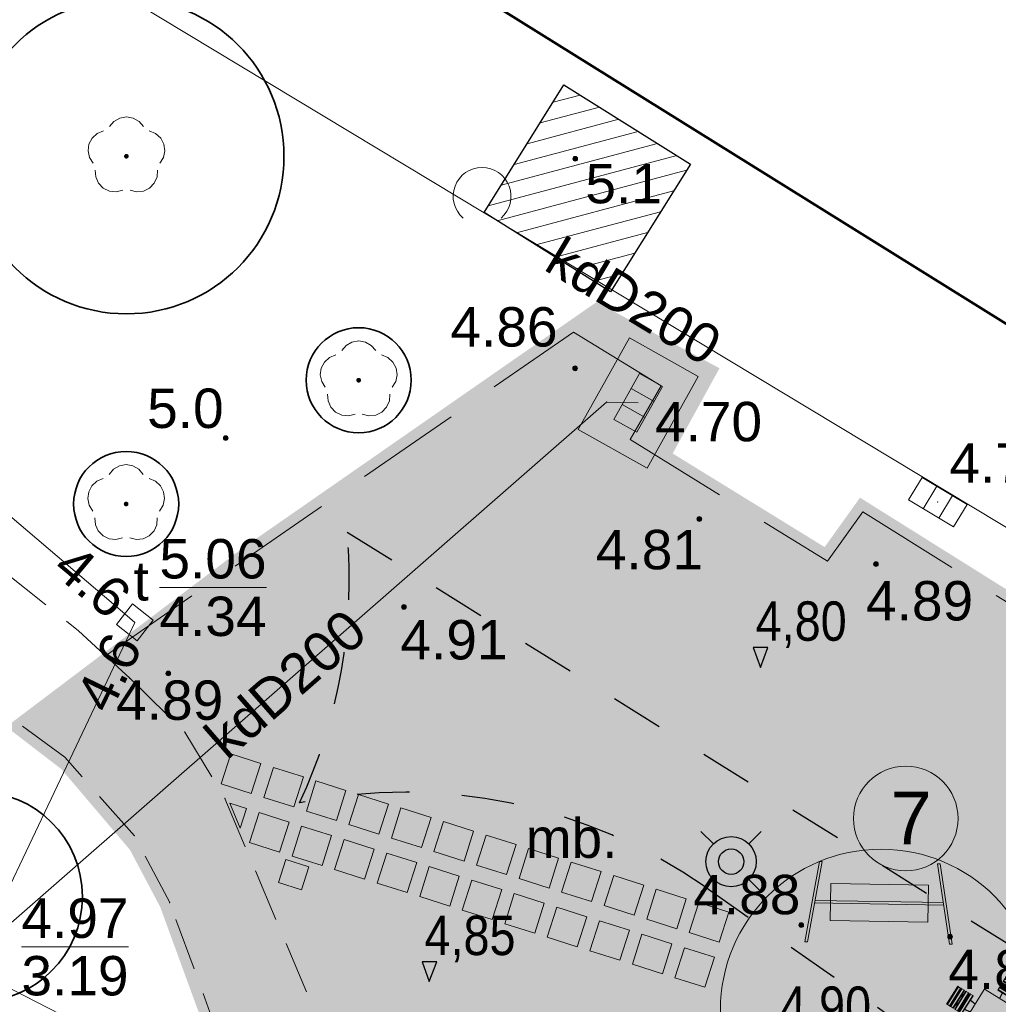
# Model space of a CAD drawing. Extents: x 5477758 to 5478338, y 5918274 to 5918502.
# Tile 57 of 155: x 5477912 to 5477930, y 5918375 to 5918394. Entities that reach past the tile are written whole.
import ezdxf
from ezdxf.enums import TextEntityAlignment as Align

# ---------------------------------------------------------------- set-up
doc = ezdxf.new("R2010")
doc.units = 0
doc.header["$PDSIZE"] = 0.75
for name, pattern in [('budynki akt$0$DASHED', [19.05, 12.7, -6.35]), ('PRZER1-1', [2, 1, -1]), ('PRZER2-1', [3, 2, -1])]:
    doc.linetypes.add(name, pattern=pattern)
doc.layers.get('0').update_dxf_attribs({"linetype": 'CONTINUOUS', "lineweight": 13})
doc.layers.add('!D_rzędne', color=6, linetype='CONTINUOUS')
for name, color, linetype, lineweight in [('0_granica 10m od okien', 7, 'CONTINUOUS', 0), ('0_NAWIERZCHNIA MINERALNA', 43, 'CONTINUOUS', 0), ('0_NAWIERZCHNIA UTWARDZONA_CHODNIK', 254, 'CONTINUOUS', 0), ('0_opis zabawek', 7, 'CONTINUOUS', 18), ('0_podziały zieleni średniowysokiej i nasadzeń niskich', 7, 'CONTINUOUS', 0), ('0_PROJEKTOWANA ZIELEŃ NISKA-TRAWA', 63, 'CONTINUOUS', 0), ('0_PROJEKTOWANE ZABAWKI', 7, 'CONTINUOUS', 0), ('0_PŁYTA CHODNIKOWA_BETONOWA', 7, 'CONTINUOUS', 0), ('0_ZIELEŃ NISKA ISTNIEJACA', 76, 'CONTINUOUS', 0), ('A_GRANICA OPRACOWANIA', 7, 'CONTINUOUS', 0), ('E_osw', 5, 'CONTINUOUS', 30), ('GESBZO', 7, 'CONTINUOUS', 50), ('GSPPRB', 7, 'CONTINUOUS', 20), ('GSPRDL', 96, 'CONTINUOUS', 18), ('GSSINN', 7, 'CONTINUOUS', 18), ('GSSKOD', 7, 'PRZER2-1', 18), ('GSSKOD_O', 7, 'PRZER2-1', 18), ('GULKPR', 36, 'CONTINUOUS', 18), ('GULKPR_O', 36, 'CONTINUOUS', 18), ('GULTPR', 30, 'CONTINUOUS', 18), ('GUPIKP', 7, 'CONTINUOUS', 18), ('GUPIWZ', 7, 'CONTINUOUS', 18), ('GUPIWZ_O', 7, 'CONTINUOUS', 18), ('GUPKKS', 36, 'CONTINUOUS', 18), ('GUPPRZ', 7, 'CONTINUOUS', 18), ('GUPPRZ_O', 7, 'CONTINUOUS', 18), ('OT_Rzedna', 7, 'CONTINUOUS', 18), ('pomiar', 7, 'CONTINUOUS', 18), ('Visible (ISO)', 7, 'CONTINUOUS', 35), ('wysokosci', 7, 'CONTINUOUS', 18), ('ZZ_grupa', 60, 'CONTINUOUS', 30), ('ZZ_grupa-krzewow-szraf', 60, 'CONTINUOUS', 13), ('ZZ_korona', 94, 'CONTINUOUS', 35)]:
    doc.layers.add(name, color=color, linetype=linetype, lineweight=lineweight)
doc.styles.add('Arial', font='arial.ttf')
doc.styles.add('GEO-INFO', font='arial.ttf')
doc.styles.add('STYL_AUTOMATYCZNY_1', font='micross.ttf')

# ---------------------------------------------------------------- blocks, each defined once
blk = doc.blocks.new('POINT')
at = {"color": 0}
blk.add_point((0, 0), dxfattribs=at)
blk = doc.blocks.new('SUUS05')
at = {"color": 0}
blk.add_lwpolyline([(0.5, -0.25), (-0.5, -0.25), (-0.5, 0.25), (0.5, 0.25)], close=True, dxfattribs=at)
for points in [[(-0.175, -0.25), (-0.175, 0.25)], [(0.175, -0.25), (0.175, 0.25)]]:
    blk.add_lwpolyline(points, dxfattribs=at)
blk = doc.blocks.new('SPDLP')
blk.add_hatch(color=0).paths.add_polyline_path([(0, -0.09), (0.027812, -0.085595), (0.052901, -0.072812), (0.072812, -0.052901), (0.085595, -0.027812), (0.09, 0), (0.085595, 0.027812), (0.072812, 0.052901), (0.052901, 0.072812), (0.027812, 0.085595), (0, 0.09), (-0.027812, 0.085595), (-0.052901, 0.072812), (-0.072812, 0.052901), (-0.085595, 0.027812), (-0.09, 0), (-0.085595, -0.027812), (-0.072812, -0.052901), (-0.052901, -0.072812), (-0.027812, -0.085595)])
at = {"color": 0}
for points in [[(-0.648554, 1.126667), (-0.481106, 1.325358), (-0.255912, 1.454989), (0, 1.5), (0.255912, 1.454989), (0.481106, 1.325358), (0.648554, 1.126667)], [(-1.271938, -0.268652), (-1.40916, -0.048001), (-1.462858, 0.20623), (-1.426585, 0.463525), (-1.304695, 0.693003), (-1.11182, 0.867117), (-0.871109, 0.964971)], [(0.871109, 0.964971), (1.11182, 0.867117), (1.304695, 0.693003), (1.426585, 0.463525), (1.462858, 0.20623), (1.40916, -0.048001), (1.271938, -0.268652)], [(-0.137547, -1.292703), (-0.389802, -1.355024), (-0.648184, -1.327532), (-0.881678, -1.213525), (-1.062258, -1.026689), (-1.168249, -0.78945), (-1.186929, -0.530282)], [(1.186929, -0.530282), (1.168249, -0.78945), (1.062258, -1.026689), (0.881678, -1.213525), (0.648184, -1.327532), (0.389802, -1.355024), (0.137547, -1.292703)]]:
    blk.add_lwpolyline(points, dxfattribs=at)
blk = doc.blocks.new('KWADRAT_NIEPRZEZR')
at = {"color": 0}
blk.add_lwpolyline([(-0.5, -0.5), (0.5, -0.5), (0.5, 0.5), (-0.5, 0.5)], close=True, dxfattribs=at)
blk = doc.blocks.new('OTZK_1')
at = {"color": 0, "linetype": 'Continuous', "lineweight": 18}
blk.add_arc((0, 0), 1.1, 311.1859, 228.8141, dxfattribs=at)
blk = doc.blocks.new('OTRN')
at = {"linetype": 'Continuous', "lineweight": 13}
blk.add_hatch(color=0, dxfattribs=at).paths.add_polyline_path([(0, -0.091, 1), (0, 0.091, 1)])
at = {"color": 0, "linetype": 'Continuous', "lineweight": 13}
blk.add_circle((0, 0), 0.0906, dxfattribs=at)
blk = doc.blocks.new('Płytka betonowa')
at = {"lineweight": 0}
for points in [[(5469701.546, 5921608.104), (5469702.146, 5921608.104), (5469702.146, 5921607.504), (5469701.546, 5921607.504)], [(5469702.446, 5921608.104), (5469703.046, 5921608.104), (5469703.046, 5921607.504), (5469702.446, 5921607.504)]]:
    blk.add_hatch(color=254, dxfattribs=at).paths.add_polyline_path(points)
for points in [[(5469701.546, 5921608.104), (5469702.146, 5921608.104), (5469702.146, 5921607.504), (5469701.546, 5921607.504), (5469701.546, 5921608.104)], [(5469702.446, 5921608.104), (5469703.046, 5921608.104), (5469703.046, 5921607.504), (5469702.446, 5921607.504), (5469702.446, 5921608.104)]]:
    blk.add_lwpolyline(points)
blk = doc.blocks.new('zw$2B2E')
at = {"layer": 'Visible (ISO)', "lineweight": 9}
for p, q in [((144, -0.9), (144, -1.6)), ((184, -0.9), (144, -0.9)), ((144, -1.6), (144, -2.7)), ((184, -1.6), (144, -1.6)), ((144, -2.7), (184, -2.7)), ((144, -2.7), (144, -7.4)), ((184, -7.4), (144, -7.4)), ((144, -7.4), (144, -8.3)), ((144, -8.3), (184, -8.3)), ((144, -9.2), (144, -10.2)), ((184, -9.2), (144, -9.2)), ((144, -10.2), (184, -10.2)), ((144, -10.2), (144, -15)), ((184, -15), (144, -15)), ((144, -15), (144, -16)), ((144, -16), (184, -16)), ((150.7, -9.2), (150.6, -8.3)), ((151.8, -19.2), (151.5, -16)), ((153, -8.8), (153, -8.3)), ((153, -8.8), (153, -9)), ((153, -9.2), (153, -9)), ((153, -19.2), (153, -16)), ((157, -8.3), (157, -8.8)), ((157, -9), (157, -8.8)), ((157, -9), (157, -9.2)), ((157, -16), (157, -19.2)), ((171, -8.8), (171, -8.3)), ((171, -8.8), (171, -9)), ((171, -9.2), (171, -9)), ((171, -19.2), (171, -16)), ((175, -8.3), (175, -8.8)), ((175, -9), (175, -8.8)), ((175, -9), (175, -9.2)), ((175, -16), (175, -19.2)), ((176.6, -16), (176.2, -19.2)), ((177.3, -9.2), (177.4, -8.3)), ((184, -1.6), (184, -0.9)), ((184, -2.7), (184, -1.6)), ((184, -7.4), (184, -2.7)), ((184, -8.3), (184, -7.4)), ((184, -10.2), (184, -9.2)), ((184, -15), (184, -10.2)), ((184, -16), (184, -15)), ((144, -19.2), (144, -20.2)), ((184, -19.2), (144, -19.2)), ((144, -20.2), (184, -20.2)), ((144, -20.2), (144, -25)), ((184, -25), (144, -25)), ((144, -25), (144, -26)), ((144, -26), (184, -26)), ((144, -28), (184, -28)), ((144, -28), (144, -28.7)), ((144, -28.7), (144, -29.8)), ((184, -28.7), (144, -28.7)), ((144, -29.8), (144, -34.5)), ((144, -29.8), (184, -29.8)), ((184, -34.5), (144, -34.5)), ((144, -34.5), (144, -35.4)), ((144, -35.4), (184, -35.4)), ((152.7, -26.8), (152.6, -26)), ((153, -27.2), (152.7, -26.8)), ((152.7, -26.8), (152.8, -28)), ((153, -26.7), (153, -26)), ((153, -27.1), (153, -26.7)), ((153, -28), (153, -27.1)), ((153.6, -35.4), (154.9, -47.1)), ((155.4, -47.1), (154.1, -35.4)), ((157, -26), (157, -26.7)), ((157, -26.7), (157, -27.1)), ((157, -27.1), (157, -28)), ((171, -27.3), (157, -27.3)), ((171, -26.7), (171, -26)), ((171, -27.1), (171, -26.7)), ((171, -28), (171, -27.1)), ((173.9, -35.4), (172.6, -47.1)), ((173.1, -47.1), (174.4, -35.4)), ((175, -26), (175, -26.7)), ((175, -26.7), (175, -27.1)), ((175.4, -26.8), (175, -27.2)), ((175, -27.1), (175, -28)), ((175.2, -28), (175.4, -26.8)), ((175.4, -26.8), (175.5, -26)), ((184, -20.2), (184, -19.2)), ((184, -25), (184, -20.2)), ((184, -26), (184, -25)), ((184, -28.7), (184, -28)), ((184, -29.8), (184, -28.7)), ((184, -34.5), (184, -29.8)), ((184, -35.4), (184, -34.5)), ((121.5, -48.6), (121.5, -130.6)), ((205, -47.1), (123, -47.1)), ((206.5, -130.6), (206.5, -48.6)), ((76, -69.6), (75.3, -69.6)), ((75.3, -69.6), (75.3, -109.6)), ((77.1, -69.6), (76, -69.6)), ((76, -69.6), (76, -109.6)), ((77.1, -109.6), (77.1, -69.6)), ((81.9, -69.6), (77.1, -69.6)), ((81.9, -69.6), (81.9, -109.6)), ((82.7, -69.6), (81.9, -69.6)), ((82.7, -109.6), (82.7, -69.6)), ((84.6, -69.6), (83.6, -69.6)), ((83.6, -69.6), (83.6, -109.6)), ((84.6, -109.6), (84.6, -69.6)), ((89.4, -69.6), (84.6, -69.6)), ((89.4, -69.6), (89.4, -109.6)), ((90.4, -69.6), (89.4, -69.6)), ((90.4, -109.6), (90.4, -69.6)), ((94.6, -69.6), (93.6, -69.6)), ((93.6, -69.6), (93.6, -109.6)), ((94.6, -109.6), (94.6, -69.6)), ((99.4, -69.6), (94.6, -69.6)), ((99.4, -69.6), (99.4, -109.6)), ((100.4, -69.6), (99.4, -69.6)), ((100.4, -109.6), (100.4, -69.6)), ((103.1, -69.6), (102.4, -69.6)), ((102.4, -109.6), (102.4, -69.6)), ((104.2, -69.6), (103.1, -69.6)), ((103.1, -69.6), (103.1, -109.6)), ((108.9, -69.6), (104.2, -69.6)), ((104.2, -109.6), (104.2, -69.6)), ((109.8, -69.6), (108.9, -69.6)), ((108.9, -69.6), (108.9, -109.6)), ((109.8, -109.6), (109.8, -69.6)), ((219.1, -69.6), (218.2, -69.6)), ((218.2, -69.6), (218.2, -109.6)), ((219.1, -109.6), (219.1, -69.6)), ((223.8, -69.6), (219.1, -69.6)), ((223.8, -69.6), (223.8, -109.6)), ((224.9, -69.6), (223.8, -69.6)), ((225.6, -69.6), (224.9, -69.6)), ((224.9, -109.6), (224.9, -69.6)), ((225.6, -69.6), (225.6, -109.6)), ((228.6, -69.6), (227.6, -69.6)), ((227.6, -69.6), (227.6, -109.6)), ((233.4, -69.6), (228.6, -69.6)), ((228.6, -109.6), (228.6, -69.6)), ((234.4, -69.6), (233.4, -69.6)), ((233.4, -69.6), (233.4, -109.6)), ((234.4, -109.6), (234.4, -69.6)), ((238.6, -69.6), (237.6, -69.6)), ((237.6, -69.6), (237.6, -109.6)), ((243.4, -69.6), (238.6, -69.6)), ((238.6, -109.6), (238.6, -69.6)), ((244.4, -69.6), (243.4, -69.6)), ((243.4, -69.6), (243.4, -109.6)), ((244.4, -109.6), (244.4, -69.6)), ((246.2, -69.6), (245.3, -69.6)), ((245.3, -69.6), (245.3, -109.6)), ((250.9, -69.6), (246.2, -69.6)), ((246.2, -109.6), (246.2, -69.6)), ((252, -69.6), (250.9, -69.6)), ((250.9, -69.6), (250.9, -109.6)), ((252, -109.6), (252, -69.6)), ((252.7, -69.6), (252, -69.6)), ((252.7, -109.6), (252.7, -69.6)), ((83.6, -76.3), (82.7, -76.2)), ((82.7, -78.6), (83.2, -78.6)), ((83.2, -82.6), (82.7, -82.6)), ((83.4, -78.6), (83.2, -78.6)), ((83.2, -82.6), (83.4, -82.6)), ((83.4, -78.6), (83.6, -78.6)), ((83.6, -82.6), (83.4, -82.6)), ((90.4, -77), (93.6, -77.4)), ((90.4, -78.6), (93.6, -78.6)), ((93.6, -82.6), (90.4, -82.6)), ((101.3, -78.2), (100.4, -78.1)), ((100.4, -78.6), (101.1, -78.6)), ((101.1, -82.6), (100.4, -82.6)), ((101.1, -78.6), (101.5, -78.6)), ((101.5, -82.6), (101.1, -82.6)), ((102.4, -78.4), (101.3, -78.2)), ((101.3, -78.2), (101.6, -78.6)), ((101.5, -78.6), (102.4, -78.6)), ((102.4, -82.6), (101.5, -82.6)), ((101.8, -82.6), (101.8, -96.6)), ((121.5, -80.5), (109.8, -79.2)), ((109.8, -79.7), (121.5, -81)), ((218.2, -79.2), (206.5, -80.5)), ((206.5, -81), (218.2, -79.7)), ((226.8, -78.2), (225.6, -78.4)), ((225.6, -78.6), (226.6, -78.6)), ((226.6, -82.6), (225.6, -82.6)), ((226.3, -96.6), (226.3, -82.6)), ((226.4, -78.6), (226.8, -78.2)), ((226.6, -78.6), (226.9, -78.6)), ((226.9, -82.6), (226.6, -82.6)), ((226.8, -78.2), (227.6, -78.1)), ((226.9, -78.6), (227.6, -78.6)), ((227.6, -82.6), (226.9, -82.6)), ((234.4, -77.4), (237.6, -77)), ((234.4, -78.6), (237.6, -78.6)), ((237.6, -82.6), (234.4, -82.6)), ((244.4, -76.3), (245.3, -76.2)), ((244.4, -78.6), (244.6, -78.6)), ((244.6, -82.6), (244.4, -82.6)), ((244.8, -78.6), (244.6, -78.6)), ((244.6, -82.6), (244.8, -82.6)), ((244.8, -78.6), (245.3, -78.6)), ((245.3, -82.6), (244.8, -82.6)), ((75.3, -109.6), (76, -109.6)), ((76, -109.6), (77.1, -109.6)), ((77.1, -109.6), (81.9, -109.6)), ((81.9, -109.6), (82.7, -109.6)), ((82.7, -96.6), (83.2, -96.6)), ((83.2, -100.6), (82.7, -100.6)), ((83.6, -102.9), (82.7, -103)), ((83.4, -96.6), (83.2, -96.6)), ((83.2, -100.6), (83.4, -100.6)), ((83.4, -96.6), (83.6, -96.6)), ((83.6, -100.6), (83.4, -100.6)), ((83.6, -109.6), (84.6, -109.6)), ((84.6, -109.6), (89.4, -109.6)), ((89.4, -109.6), (90.4, -109.6)), ((90.4, -96.6), (93.6, -96.6)), ((93.6, -100.6), (90.4, -100.6)), ((93.6, -101.8), (90.4, -102.1)), ((93.6, -109.6), (94.6, -109.6)), ((94.6, -109.6), (99.4, -109.6)), ((99.4, -109.6), (100.4, -109.6)), ((100.4, -96.6), (101.1, -96.6)), ((101.1, -100.6), (100.4, -100.6)), ((101.3, -100.9), (100.4, -101)), ((101.1, -96.6), (101.5, -96.6)), ((101.5, -100.6), (101.1, -100.6)), ((101.6, -100.6), (101.3, -100.9)), ((101.3, -100.9), (102.4, -100.8)), ((101.5, -96.6), (102.4, -96.6)), ((102.4, -100.6), (101.5, -100.6)), ((102.4, -109.6), (103.1, -109.6)), ((103.1, -109.6), (104.2, -109.6)), ((104.2, -109.6), (108.9, -109.6)), ((108.9, -109.6), (109.8, -109.6)), ((121.5, -98.2), (109.8, -99.5)), ((109.8, -100), (121.5, -98.7)), ((218.2, -99.5), (206.5, -98.2)), ((206.5, -98.7), (218.2, -100)), ((218.2, -109.6), (219.1, -109.6)), ((219.1, -109.6), (223.8, -109.6)), ((223.8, -109.6), (224.9, -109.6)), ((224.9, -109.6), (225.6, -109.6)), ((225.6, -96.6), (226.6, -96.6)), ((226.6, -100.6), (225.6, -100.6)), ((225.6, -100.8), (226.8, -100.9)), ((226.8, -100.9), (226.4, -100.6)), ((226.6, -96.6), (226.9, -96.6)), ((226.9, -100.6), (226.6, -100.6)), ((226.8, -100.9), (227.6, -101)), ((226.9, -96.6), (227.6, -96.6)), ((227.6, -100.6), (226.9, -100.6)), ((227.6, -109.6), (228.6, -109.6)), ((228.6, -109.6), (233.4, -109.6)), ((233.4, -109.6), (234.4, -109.6)), ((234.4, -96.6), (237.6, -96.6)), ((237.6, -100.6), (234.4, -100.6)), ((237.6, -102.1), (234.4, -101.8)), ((237.6, -109.6), (238.6, -109.6)), ((238.6, -109.6), (243.4, -109.6)), ((243.4, -109.6), (244.4, -109.6)), ((244.4, -96.6), (244.6, -96.6)), ((244.6, -100.6), (244.4, -100.6)), ((244.4, -102.9), (245.3, -103)), ((244.8, -96.6), (244.6, -96.6)), ((244.6, -100.6), (244.8, -100.6)), ((244.8, -96.6), (245.3, -96.6)), ((245.3, -100.6), (244.8, -100.6)), ((245.3, -109.6), (246.2, -109.6)), ((246.2, -109.6), (250.9, -109.6)), ((250.9, -109.6), (252, -109.6)), ((252, -109.6), (252.7, -109.6)), ((123, -132.1), (205, -132.1)), ((144, -143.8), (144, -144.7)), ((184, -143.8), (144, -143.8)), ((144, -144.7), (184, -144.7)), ((144, -144.7), (144, -149.4)), ((184, -149.4), (144, -149.4)), ((144, -149.4), (144, -150.5)), ((154.9, -132.1), (153.6, -143.8)), ((154.1, -143.8), (155.4, -132.1)), ((172.6, -132.1), (173.9, -143.8)), ((174.4, -143.8), (173.1, -132.1)), ((184, -144.7), (184, -143.8)), ((184, -149.4), (184, -144.7)), ((184, -150.5), (184, -149.4)), ((144, -150.5), (144, -151.2)), ((144, -150.5), (184, -150.5)), ((184, -151.2), (144, -151.2)), ((144, -153.2), (144, -154.2)), ((184, -153.2), (144, -153.2)), ((144, -154.2), (144, -159)), ((144, -154.2), (184, -154.2)), ((184, -159), (144, -159)), ((144, -159), (144, -160)), ((144, -160), (184, -160)), ((144, -163.2), (144, -164.2)), ((184, -163.2), (144, -163.2)), ((144, -164.2), (144, -169)), ((144, -164.2), (184, -164.2)), ((151.5, -163.2), (151.8, -160)), ((152.7, -152.3), (152.6, -153.2)), ((152.8, -151.2), (152.7, -152.3)), ((152.7, -152.3), (153, -152)), ((153, -152.1), (153, -151.2)), ((153, -152.5), (153, -152.1)), ((153, -153.2), (153, -152.5)), ((153, -163.2), (153, -160)), ((157, -151.2), (157, -152.1)), ((157, -151.8), (171, -151.8)), ((157, -152.1), (157, -152.5)), ((157, -152.5), (157, -153.2)), ((157, -160), (157, -163.2)), ((171, -152.1), (171, -151.2)), ((171, -152.5), (171, -152.1)), ((171, -153.2), (171, -152.5)), ((171, -163.2), (171, -160)), ((175, -151.2), (175, -152.1)), ((175, -152), (175.4, -152.3)), ((175, -152.1), (175, -152.5)), ((175, -152.5), (175, -153.2)), ((175, -160), (175, -163.2)), ((175.4, -152.3), (175.2, -151.2)), ((175.4, -152.3), (175.5, -153.2)), ((176.2, -160), (176.6, -163.2)), ((184, -151.2), (184, -150.5)), ((184, -154.2), (184, -153.2)), ((184, -159), (184, -154.2)), ((184, -160), (184, -159)), ((184, -164.2), (184, -163.2)), ((184, -169), (184, -164.2)), ((184, -169), (144, -169)), ((144, -169), (144, -170)), ((144, -170), (184, -170)), ((144, -170.9), (144, -171.7)), ((184, -170.9), (144, -170.9)), ((144, -171.7), (144, -176.5)), ((144, -171.7), (184, -171.7)), ((184, -176.5), (144, -176.5)), ((144, -176.5), (144, -177.6)), ((144, -177.6), (184, -177.6)), ((144, -177.6), (144, -178.3)), ((144, -178.3), (184, -178.3)), ((150.7, -170), (150.6, -170.9)), ((153, -170.2), (153, -170)), ((153, -170.2), (153, -170.4)), ((153, -170.9), (153, -170.4)), ((157, -170), (157, -170.2)), ((157, -170.4), (157, -170.2)), ((157, -170.4), (157, -170.9)), ((171, -170.2), (171, -170)), ((171, -170.2), (171, -170.4)), ((171, -170.9), (171, -170.4)), ((175, -170), (175, -170.2)), ((175, -170.4), (175, -170.2)), ((175, -170.4), (175, -170.9)), ((177.3, -170), (177.4, -170.9)), ((184, -170), (184, -169)), ((184, -171.7), (184, -170.9)), ((184, -176.5), (184, -171.7)), ((184, -177.6), (184, -176.5)), ((184, -178.3), (184, -177.6))]:
    blk.add_line(p, q, dxfattribs=at)
for centre in [(155, -17.3), (173, -17.3), (91.8, -80.6), (236.3, -80.6), (91.8, -98.6), (236.3, -98.6), (155, -161.8), (173, -161.8)]:
    blk.add_circle(centre, 1, dxfattribs=at)
for centre, radius, start, end in [((155, -17.3), 0.85, 120, 180), ((155, -17.3), 0.85, 180, 240), ((155, -17.3), 0.85, 60, 120), ((155, -17.3), 0.85, 240, 300), ((155, -17.3), 0.85, 0, 60), ((155, -17.3), 0.85, 300, 0), ((173, -17.3), 0.85, 120, 180), ((173, -17.3), 0.85, 180, 240), ((173, -17.3), 0.85, 60, 120), ((173, -17.3), 0.85, 240, 300), ((173, -17.3), 0.85, 0, 60), ((173, -17.3), 0.85, 300, 0), ((123, -48.6), 1.5, 90, 180), ((205, -48.6), 1.5, 0, 90), ((91.8, -80.6), 0.85, 150, 210), ((91.8, -80.6), 0.85, 90, 150), ((91.8, -80.6), 0.85, 210, 270), ((91.8, -80.6), 0.85, 30, 90), ((91.8, -80.6), 0.85, 270, 330), ((91.8, -80.6), 0.85, 330, 30), ((236.3, -80.6), 0.85, 150, 210), ((236.3, -80.6), 0.85, 90, 150), ((236.3, -80.6), 0.85, 210, 270), ((236.3, -80.6), 0.85, 30, 90), ((236.3, -80.6), 0.85, 270, 330), ((236.3, -80.6), 0.85, 330, 30), ((91.8, -98.6), 0.85, 150, 210), ((91.8, -98.6), 0.85, 90, 150), ((91.8, -98.6), 0.85, 210, 270), ((91.8, -98.6), 0.85, 30, 90), ((91.8, -98.6), 0.85, 270, 330), ((91.8, -98.6), 0.85, 330, 30), ((236.3, -98.6), 0.85, 150, 210), ((236.3, -98.6), 0.85, 90, 150), ((236.3, -98.6), 0.85, 210, 270), ((236.3, -98.6), 0.85, 30, 90), ((236.3, -98.6), 0.85, 270, 330), ((236.3, -98.6), 0.85, 330, 30), ((123, -130.6), 1.5, 180, 270), ((205, -130.6), 1.5, 270, 0), ((155, -161.8), 0.85, 120, 180), ((155, -161.8), 0.85, 180, 240), ((155, -161.8), 0.85, 60, 120), ((155, -161.8), 0.85, 240, 300), ((155, -161.8), 0.85, 0, 60), ((155, -161.8), 0.85, 300, 0), ((173, -161.8), 0.85, 120, 180), ((173, -161.8), 0.85, 180, 240), ((173, -161.8), 0.85, 60, 120), ((173, -161.8), 0.85, 240, 300), ((173, -161.8), 0.85, 0, 60), ((173, -161.8), 0.85, 300, 0)]:
    blk.add_arc(centre, radius, start, end, dxfattribs=at)
for points in [[(154.2, -16.8), (154.4, -16.7), (154.6, -16.6)], [(154.2, -17.3), (154.2, -17.1), (154.2, -16.8)], [(154.2, -17.8), (154.2, -17.6), (154.2, -17.3)], [(154.6, -18.1), (154.4, -18), (154.2, -17.8)], [(154.6, -16.6), (154.8, -16.5), (155, -16.4)], [(155, -18.3), (154.8, -18.2), (154.6, -18.1)], [(155, -16.4), (155.2, -16.5), (155.4, -16.6)], [(155.4, -18.1), (155.2, -18.2), (155, -18.3)], [(155.4, -16.6), (155.6, -16.7), (155.9, -16.8)], [(155.9, -17.8), (155.6, -18), (155.4, -18.1)], [(155.9, -16.8), (155.9, -17.1), (155.9, -17.3)], [(155.9, -17.3), (155.9, -17.6), (155.9, -17.8)], [(172.2, -16.8), (172.4, -16.7), (172.6, -16.6)], [(172.2, -17.3), (172.2, -17.1), (172.2, -16.8)], [(172.2, -17.8), (172.2, -17.6), (172.2, -17.3)], [(172.6, -18.1), (172.4, -18), (172.2, -17.8)], [(172.6, -16.6), (172.8, -16.5), (173, -16.4)], [(173, -18.3), (172.8, -18.2), (172.6, -18.1)], [(173, -16.4), (173.2, -16.5), (173.4, -16.6)], [(173.4, -18.1), (173.2, -18.2), (173, -18.3)], [(173.4, -16.6), (173.6, -16.7), (173.9, -16.8)], [(173.9, -17.8), (173.6, -18), (173.4, -18.1)], [(173.9, -16.8), (173.9, -17.1), (173.9, -17.3)], [(173.9, -17.3), (173.9, -17.6), (173.9, -17.8)], [(90.8, -80.6), (90.9, -80.4), (91, -80.2)], [(91, -81), (90.9, -80.8), (90.8, -80.6)], [(91, -80.2), (91.1, -80), (91.3, -79.7)], [(91.3, -81.4), (91.1, -81.2), (91, -81)], [(91.3, -79.7), (91.5, -79.7), (91.8, -79.7)], [(91.8, -81.4), (91.5, -81.4), (91.3, -81.4)], [(91.8, -79.7), (92, -79.7), (92.3, -79.7)], [(92.3, -81.4), (92, -81.4), (91.8, -81.4)], [(92.3, -79.7), (92.4, -80), (92.5, -80.2)], [(92.5, -81), (92.4, -81.2), (92.3, -81.4)], [(92.5, -80.2), (92.6, -80.4), (92.7, -80.6)], [(92.7, -80.6), (92.6, -80.8), (92.5, -81)], [(235.3, -80.6), (235.4, -80.4), (235.5, -80.2)], [(235.5, -81), (235.4, -80.8), (235.3, -80.6)], [(235.5, -80.2), (235.6, -80), (235.8, -79.7)], [(235.8, -81.4), (235.6, -81.2), (235.5, -81)], [(235.8, -79.7), (236, -79.7), (236.3, -79.7)], [(236.3, -81.4), (236, -81.4), (235.8, -81.4)], [(236.3, -79.7), (236.5, -79.7), (236.8, -79.7)], [(236.8, -81.4), (236.5, -81.4), (236.3, -81.4)], [(236.8, -79.7), (236.9, -80), (237, -80.2)], [(237, -81), (236.9, -81.2), (236.8, -81.4)], [(237, -80.2), (237.1, -80.4), (237.2, -80.6)], [(237.2, -80.6), (237.1, -80.8), (237, -81)], [(90.8, -98.6), (90.9, -98.4), (91, -98.2)], [(91, -99), (90.9, -98.8), (90.8, -98.6)], [(91, -98.2), (91.1, -98), (91.3, -97.7)], [(91.3, -99.4), (91.1, -99.2), (91, -99)], [(91.3, -97.7), (91.5, -97.7), (91.8, -97.7)], [(91.8, -99.4), (91.5, -99.4), (91.3, -99.4)], [(91.8, -97.7), (92, -97.7), (92.3, -97.7)], [(92.3, -99.4), (92, -99.4), (91.8, -99.4)], [(92.3, -97.7), (92.4, -98), (92.5, -98.2)], [(92.5, -99), (92.4, -99.2), (92.3, -99.4)], [(92.5, -98.2), (92.6, -98.4), (92.7, -98.6)], [(92.7, -98.6), (92.6, -98.8), (92.5, -99)], [(235.3, -98.6), (235.4, -98.4), (235.5, -98.2)], [(235.5, -99), (235.4, -98.8), (235.3, -98.6)], [(235.5, -98.2), (235.6, -98), (235.8, -97.7)], [(235.8, -99.4), (235.6, -99.2), (235.5, -99)], [(235.8, -97.7), (236, -97.7), (236.3, -97.7)], [(236.3, -99.4), (236, -99.4), (235.8, -99.4)], [(236.3, -97.7), (236.5, -97.7), (236.8, -97.7)], [(236.8, -99.4), (236.5, -99.4), (236.3, -99.4)], [(236.8, -97.7), (236.9, -98), (237, -98.2)], [(237, -99), (236.9, -99.2), (236.8, -99.4)], [(237, -98.2), (237.1, -98.4), (237.2, -98.6)], [(237.2, -98.6), (237.1, -98.8), (237, -99)], [(154.2, -161.3), (154.4, -161.2), (154.6, -161.1)], [(154.2, -161.8), (154.2, -161.6), (154.2, -161.3)], [(154.2, -162.3), (154.2, -162.1), (154.2, -161.8)], [(154.6, -162.6), (154.4, -162.5), (154.2, -162.3)], [(154.6, -161.1), (154.8, -161), (155, -160.9)], [(155, -162.8), (154.8, -162.7), (154.6, -162.6)], [(155, -160.9), (155.2, -161), (155.4, -161.1)], [(155.4, -162.6), (155.2, -162.7), (155, -162.8)], [(155.4, -161.1), (155.6, -161.2), (155.9, -161.3)], [(155.9, -162.3), (155.6, -162.5), (155.4, -162.6)], [(155.9, -161.3), (155.9, -161.6), (155.9, -161.8)], [(155.9, -161.8), (155.9, -162.1), (155.9, -162.3)], [(172.2, -161.3), (172.4, -161.2), (172.6, -161.1)], [(172.2, -161.8), (172.2, -161.6), (172.2, -161.3)], [(172.2, -162.3), (172.2, -162.1), (172.2, -161.8)], [(172.6, -162.6), (172.4, -162.5), (172.2, -162.3)], [(172.6, -161.1), (172.8, -161), (173, -160.9)], [(173, -162.8), (172.8, -162.7), (172.6, -162.6)], [(173, -160.9), (173.2, -161), (173.4, -161.1)], [(173.4, -162.6), (173.2, -162.7), (173, -162.8)], [(173.4, -161.1), (173.6, -161.2), (173.9, -161.3)], [(173.9, -162.3), (173.6, -162.5), (173.4, -162.6)], [(173.9, -161.3), (173.9, -161.6), (173.9, -161.8)], [(173.9, -161.8), (173.9, -162.1), (173.9, -162.3)]]:
    blk.add_rational_spline(points, [1, 1.0379548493, 1], degree=2, dxfattribs=at)
blk = doc.blocks.new('G$C78CF4A41')
at = {"layer": '!D_rzędne', "linetype": 'Continuous', "lineweight": 13}
for points in [[(0, 0), (-0.324, 0.189), (-0.394, 0.069)], [(0, 0), (-0.253, 0.31), (-0.324, 0.189)]]:
    blk.add_hatch(color=256, dxfattribs=at).paths.add_polyline_path(points)
blk.add_lwpolyline([(0, 0), (-0.253, 0.31), (-0.394, 0.069), (0, 0)])
blk = doc.blocks.new('ławko-huśtawka_mk')
at = {"layer": '0_PROJEKTOWANE ZABAWKI'}
for points in [[(5469763.277, 5921607.051), (5469763.022, 5921608.581)], [(5469763.022, 5921608.581), (5469763.072, 5921608.581)], [(5469763.327, 5921607.051), (5469763.072, 5921608.581)], [(5469765.526, 5921607.051), (5469765.781, 5921608.581)], [(5469765.577, 5921607.051), (5469765.832, 5921608.581)], [(5469765.781, 5921608.581), (5469765.832, 5921608.581)], [(5469763.497, 5921608.166), (5469765.357, 5921608.166), (5469765.357, 5921607.466), (5469763.497, 5921607.466), (5469763.497, 5921608.166)], [(5469763.196, 5921607.841), (5469765.658, 5921607.841)], [(5469763.204, 5921607.791), (5469765.649, 5921607.791)], [(5469763.277, 5921607.051), (5469763.327, 5921607.051)], [(5469765.526, 5921607.051), (5469765.577, 5921607.051)]]:
    blk.add_lwpolyline(points, dxfattribs=at)
blk = doc.blocks.new('zw$6B5E')
at = {"layer": 'E_osw', "color": 5}
for p, q in [((0.363, 0.041), (0.128, 0.275)), ((1.04, 0.041), (1.275, 0.275)), ((0.363, -0.637), (0.128, -0.871)), ((1.04, -0.637), (1.275, -0.871))]:
    blk.add_line(p, q, dxfattribs=at)
for radius in [0.479, 0.242]:
    blk.add_circle((0.702, -0.298), radius, dxfattribs=at)
blk = doc.blocks.new('PLYTY BET 3.1')
at = {"lineweight": 0}
for points in [[(5477916.16, 5918379.424), (5477915.978, 5918378.852), (5477915.406, 5918379.034), (5477915.588, 5918379.606)], [(5477915.887, 5918378.566), (5477915.768, 5918378.192), (5477915.567, 5918378.668)]]:
    blk.add_hatch(color=254, dxfattribs=at).paths.add_polyline_path(points)
for points in [[(5477916.16, 5918379.424), (5477915.978, 5918378.852), (5477915.406, 5918379.034), (5477915.588, 5918379.606), (5477916.16, 5918379.424)], [(5477915.887, 5918378.566), (5477915.768, 5918378.192), (5477915.567, 5918378.668), (5477915.887, 5918378.566)]]:
    blk.add_lwpolyline(points)

msp = doc.modelspace()

# ---------------------------------------------------------------- hatches: boundary and pattern name
at = {"layer": '0_NAWIERZCHNIA MINERALNA'}
for points in [[(5477922.203, 5918385.779), (5477923.513, 5918385.047), (5477924.488, 5918386.793), (5477923.179, 5918387.524)], [(5477931.027, 5918374.733, 1), (5477924.911, 5918374.733, 1)]]:
    msp.add_hatch(color=256, dxfattribs=at).paths.add_polyline_path(points)
at = {"layer": '0_NAWIERZCHNIA UTWARDZONA_CHODNIK'}
msp.add_hatch(color=256, dxfattribs=at).paths.add_polyline_path([(5477913.305, 5918381.377), (5477913.587, 5918381.118), (5477914.71, 5918380.022), (5477915.305, 5918379.04), (5477915.475, 5918378.759), (5477916.459, 5918376.427), (5477917.761, 5918373.34), (5477918.755, 5918371.916), (5477919.712, 5918371.162), (5477919.923, 5918371.018), (5477937.351, 5918359.126), (5477940.619, 5918356.896), (5477939.869, 5918356.504), (5477938.795, 5918354.966), (5477916.444, 5918370.588), (5477916.433, 5918371.286), (5477914.46, 5918376.682), (5477914.426, 5918376.774), (5477913.752, 5918378.047), (5477912.428, 5918379.542), (5477911.642, 5918380.121)])
at = {"layer": '0_PROJEKTOWANA ZIELEŃ NISKA-TRAWA'}
h = msp.add_hatch(color=256, dxfattribs=at)
h.paths.add_polyline_path([(5477940.619, 5918356.896), (5477940.852, 5918358), (5477942.121, 5918364.028), (5477943.898, 5918372.463), (5477938.811, 5918375.814), (5477939.356, 5918376.864), (5477927.622, 5918384.214), (5477926.949, 5918383.275), (5477923.191, 5918385.588), (5477923.78, 5918386.612), (5477922.112, 5918387.635), (5477915.954, 5918383.377), (5477913.201, 5918381.474), (5477913.587, 5918381.118), (5477914.71, 5918380.022), (5477915.475, 5918378.759), (5477917.761, 5918373.34), (5477918.755, 5918371.916), (5477919.712, 5918371.162)])
h.paths.add_polyline_path([(5477935.517, 5918375.256), (5477933.675, 5918372.264), (5477937.164, 5918370.132), (5477939.015, 5918373.121)])
at = {"layer": '0_ZIELEŃ NISKA ISTNIEJACA'}
msp.add_hatch(color=256, dxfattribs=at).paths.add_polyline_path([(5477939.869, 5918356.504), (5477940.619, 5918356.896), (5477941.867, 5918363.979), (5477943.898, 5918372.463), (5477938.811, 5918375.814), (5477939.356, 5918376.864), (5477927.622, 5918384.214), (5477926.949, 5918383.275), (5477923.814, 5918385.205), (5477924.621, 5918386.867), (5477922.565, 5918387.972), (5477915.954, 5918383.377), (5477911.642, 5918380.121), (5477912.501, 5918379.46), (5477913.835, 5918377.89), (5477914.426, 5918376.774), (5477916.433, 5918371.286), (5477916.349, 5918370.613), (5477938.795, 5918354.966)])
at = {"layer": 'ZZ_grupa-krzewow-szraf'}
h = msp.add_hatch(dxfattribs=at)
h.set_pattern_fill('ANSI31', color=256, scale=0.1, angle=90)
h.set_pattern_definition([(194.933, (5477837.84446, 5918344.9947), (0.0818164, -0.3067773), [])])
h.paths.add_polyline_path([(5477920.411, 5918389.91), (5477922.818, 5918388.403), (5477924.339, 5918390.833), (5477921.932, 5918392.34)])

# ---------------------------------------------------------------- linework, layer by layer
at = {"layer": '0_granica 10m od okien', "color": 1, "linetype": 'PRZER1-1', "lineweight": 30}
for points in [[(5477917.802, 5918383.828), (5477942.881, 5918368.215)], [(5477924.621, 5918377.073), (5477942.08, 5918364.87)]]:
    msp.add_lwpolyline(points, dxfattribs=at)
for centre, start, end in [((5477907.843, 5918382.921), 334.8767, 5.2081), ((5477918.892, 5918368.876), 55.05, 101.5104)]:
    msp.add_arc(centre, 10, start, end, dxfattribs=at)
at = {"layer": '0_opis zabawek', "lineweight": 0}
msp.add_circle((5477928.44, 5918378.376), 0.996, dxfattribs=at)
at = {"layer": '0_podziały zieleni średniowysokiej i nasadzeń niskich'}
msp.add_lwpolyline([(5477922.203, 5918385.779), (5477923.513, 5918385.047), (5477924.488, 5918386.793), (5477923.179, 5918387.524)], close=True, dxfattribs=at)
msp.add_circle((5477927.969, 5918374.733), 3.058, dxfattribs=at)
at = {"layer": '0_PROJEKTOWANE ZABAWKI'}
msp.add_lwpolyline([(5477916.933, 5918377.017), (5477917.073, 5918377.455), (5477916.634, 5918377.594), (5477916.495, 5918377.156), (5477916.933, 5918377.017)], dxfattribs=at)
at = {"layer": 'A_GRANICA OPRACOWANIA', "color": 1, "linetype": 'budynki akt$0$DASHED', "ltscale": 0.1, "const_width": 0.4}
msp.add_lwpolyline([(5477939.869, 5918356.504), (5477940.619, 5918356.896), (5477942.101, 5918363.93), (5477943.898, 5918372.463), (5477938.811, 5918375.814), (5477939.356, 5918376.864), (5477927.622, 5918384.214), (5477926.949, 5918383.275), (5477923.735, 5918385.254), (5477924.621, 5918386.867), (5477922.565, 5918387.972), (5477915.954, 5918383.377), (5477911.642, 5918380.121), (5477912.501, 5918379.46), (5477913.835, 5918377.89), (5477914.426, 5918376.774), (5477916.433, 5918371.286), (5477916.349, 5918370.613), (5477938.795, 5918354.966), (5477939.869, 5918356.504)], dxfattribs=at)
at = {"layer": 'GESBZO', "color": 7, "linetype": 'Continuous', "lineweight": 50}
msp.add_lwpolyline([(5477967.119, 5918364.903), (5477911.982, 5918399.231)], dxfattribs=at)
at = {"layer": 'GSPPRB', "color": 7, "linetype": 'Continuous', "lineweight": 20}
for p in [(5477913.664, 5918381.047), (5477914.71, 5918380.022), (5477912.428, 5918379.542), (5477915.475, 5918378.759), (5477913.752, 5918378.047), (5477914.426, 5918376.774)]:
    msp.add_point(p, dxfattribs=at)
at = {"layer": 'GSSINN', "color": 7, "linetype": 'Continuous', "lineweight": 18}
msp.add_lwpolyline([(5477913.664, 5918381.047), (5477913.201, 5918381.474)], dxfattribs=at)
at = {"layer": 'GSSKOD', "color": 7, "linetype": 'PRZER2-1', "lineweight": 18, "ltscale": 0.5}
for points in [[(5477917.56, 5918408.197), (5477911.982, 5918399.231), (5477905.919, 5918390.686), (5477904.995, 5918389.152), (5477904.268, 5918387.86), (5477908.39, 5918385.079), (5477911.285, 5918383.065), (5477912.686, 5918381.948), (5477913.664, 5918381.047)], [(5477915.983, 5918368.908), (5477916.449, 5918370.316), (5477916.433, 5918371.286), (5477914.426, 5918376.774), (5477913.752, 5918378.047), (5477912.428, 5918379.542), (5477907.843, 5918382.921)], [(5477913.664, 5918381.047), (5477914.71, 5918380.022), (5477915.475, 5918378.759), (5477917.761, 5918373.34), (5477918.755, 5918371.916), (5477919.712, 5918371.162)]]:
    msp.add_lwpolyline(points, dxfattribs=at)
at = {"layer": 'GSSKOD', "linetype": 'PRZER2-1', "lineweight": 18}
msp.add_lwpolyline([(5477913.201, 5918381.474), (5477922.112, 5918387.635), (5477923.78, 5918386.612), (5477923.191, 5918385.588), (5477926.949, 5918383.275), (5477927.622, 5918384.214), (5477939.356, 5918376.864), (5477938.811, 5918375.814), (5477943.898, 5918372.463), (5477940.619, 5918356.896), (5477940.619, 5918356.896)], dxfattribs=at)
at = {"layer": 'GULKPR', "color": 36, "linetype": 'Continuous', "lineweight": 18}
for points in [[(5477938.504, 5918379.01), (5477904.421, 5918399.536)], [(5477923.346, 5918386.286), (5477922.742, 5918386.303), (5477910.49, 5918375.599)], [(5477920.222, 5918370.601), (5477910.49, 5918375.599)]]:
    msp.add_lwpolyline(points, dxfattribs=at)
at = {"layer": 'GULTPR', "color": 30, "linetype": 'Continuous', "lineweight": 18}
msp.add_lwpolyline([(5477922.67, 5918425.86), (5477922.52, 5918425.566), (5477912.874, 5918406.653), (5477912.76, 5918406.43), (5477912.639, 5918406.211), (5477904.061, 5918390.689), (5477903.94, 5918390.47), (5477913.569, 5918382.272), (5477913.76, 5918382.11), (5477913.65, 5918381.879), (5477908.41, 5918370.85), (5477908.262, 5918370.649), (5477904.55, 5918365.6), (5477904.751, 5918365.452), (5477947.345, 5918334.06)], dxfattribs=at)
at = {"layer": 'GUPPRZ_O', "color": 30, "linetype": 'Continuous', "lineweight": 9, "flags": 128}
msp.add_lwpolyline([(5477914.229, 5918382.773), (5477916.267, 5918382.773)], dxfattribs=at)
at = {"layer": 'GUPPRZ_O', "color": 36, "linetype": 'Continuous', "lineweight": 9, "flags": 128}
msp.add_lwpolyline([(5477911.601, 5918375.931), (5477913.639, 5918375.931)], dxfattribs=at)
at = {"layer": 'OT_Rzedna', "color": 7}
msp.add_point((5477927.872, 5918383.218), dxfattribs=at)
at = {"layer": 'ZZ_grupa'}
msp.add_lwpolyline([(5477924.339, 5918390.833), (5477922.818, 5918388.403), (5477920.411, 5918389.91), (5477921.932, 5918392.34)], close=True, dxfattribs=at)
at = {"layer": 'ZZ_korona'}
for centre, radius in [((5477913.6, 5918390.983, 10.12), 3), ((5477918.023, 5918386.719), 1), ((5477913.595, 5918384.363), 1), ((5477910.762, 5918376.887), 2)]:
    msp.add_circle(centre, radius, dxfattribs=at)

# ---------------------------------------------------------------- block references
at = {"layer": '!D_rzędne', "rotation": 300.2967899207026}
for p in [(5477925.675, 5918381.253), (5477919.368, 5918375.27)]:
    msp.add_blockref('G$C78CF4A41', p, dxfattribs=at)
at = {"lineweight": -2}
msp.add_blockref('PLYTY BET 3.1', (0, 0), dxfattribs=at)
at = {"layer": '0_PROJEKTOWANE ZABAWKI', "xscale": -1, "rotation": 178.9774547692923}
msp.add_blockref('ławko-huśtawka_mk', (114710.593, 11936654.079), dxfattribs=at)
at = {"layer": '0_PROJEKTOWANE ZABAWKI', "color": 1, "lineweight": 0, "xscale": 0.009999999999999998, "yscale": 0.009999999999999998, "zscale": 0.009999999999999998, "rotation": 328.095106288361}
msp.add_blockref('zw$2B2E', (5477929.158, 5918376.172), dxfattribs=at)
at = {"layer": '0_PŁYTA CHODNIKOWA_BETONOWA', "rotation": 252.3716147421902}
for p in [(1490838.922, 12924539.754), (1490839.732, 12924539.496), (1490840.542, 12924539.239), (1490841.352, 12924538.982), (1490842.162, 12924538.724), (1490842.972, 12924538.467), (1490843.782, 12924538.209), (1490844.592, 12924537.952), (1490845.402, 12924537.694), (1490846.212, 12924537.437), (1490847.023, 12924537.18)]:
    msp.add_blockref('Płytka betonowa', p, dxfattribs=at)
at = {"layer": 'E_osw'}
msp.add_blockref('zw$6B5E', (5477924.413, 5918377.852), dxfattribs=at)
at = {"layer": 'GSPRDL', "color": 96, "lineweight": 18, "xscale": 0.5, "yscale": 0.5}
for p in [(5477913.6, 5918390.983), (5477918.023, 5918386.719), (5477913.595, 5918384.363)]:
    msp.add_blockref('SPDLP', p, dxfattribs=at)
at = {"layer": 'GUPIKP', "color": 30, "lineweight": 18, "xscale": 0.5, "yscale": 0.5}
msp.add_blockref('POINT', (5477913.76, 5918382.11), dxfattribs=at)
at = {"layer": 'GUPIWZ', "color": 7, "lineweight": 18, "xscale": 0.5, "yscale": 0.5, "rotation": 141.9952105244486}
msp.add_blockref('KWADRAT_NIEPRZEZR', (5477913.76, 5918382.11), dxfattribs=at)
at = {"layer": 'GUPKKS', "color": 36, "lineweight": 18}
for p, rotation in [((5477923.346, 5918386.286), 240.8047819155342), ((5477929.05, 5918384.398), 328.9947558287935)]:
    msp.add_blockref('SUUS05', p, dxfattribs=dict(at, rotation=rotation))
at = {"layer": 'GUPPRZ', "color": 36, "lineweight": 18}
for p in [(5477922.742, 5918386.303), (5477929.05, 5918384.398)]:
    msp.add_blockref('POINT', p, dxfattribs=at)
at = {"layer": 'GUPPRZ', "color": 30, "lineweight": 18}
for p in [(5477913.569, 5918382.272), (5477913.76, 5918382.11), (5477913.65, 5918381.879)]:
    msp.add_blockref('POINT', p, dxfattribs=at)
at = {"layer": 'OT_Rzedna', "color": 7, "linetype": 'Continuous', "xscale": 0.5, "yscale": 0.5, "zscale": 0.5}
for p in [(5477922.146, 5918390.935), (5477922.144, 5918386.946), (5477915.491, 5918385.618), (5477924.51, 5918384.077), (5477927.872, 5918383.218), (5477918.884, 5918382.403), (5477914.397, 5918381.137), (5477926.45, 5918376.346), (5477929.285, 5918376.125)]:
    msp.add_blockref('OTRN', p, dxfattribs=at)
at = {"layer": 'pomiar', "color": 96, "linetype": 'Continuous', "xscale": 0.5, "yscale": 0.5, "zscale": 0.5}
msp.add_blockref('OTZK_1', (5477920.372, 5918390.22), dxfattribs=at)

# ---------------------------------------------------------------- texts
at = {"layer": '!D_rzędne', "linetype": 'Continuous', "lineweight": 13, "style": 'STYL_AUTOMATYCZNY_1', "width": 0.85}
for s, p in [('4,80', (5477925.582, 5918381.76)), ('4,85', (5477919.276, 5918375.776)), ('4,90', (5477926.046, 5918374.429))]:
    msp.add_text(s, height=0.75, rotation=359.9511, dxfattribs=at).set_placement(p)
at = {"layer": '0_opis zabawek', "lineweight": 0, "insert": (5477928.154, 5918378.885), "char_height": 1, "width": 5.1111, "attachment_point": 1, "rotation": 360, "style": 'Arial'}
msp.add_mtext('7', dxfattribs=at)
at = {"layer": 'GSSKOD_O', "color": 7, "linetype": 'Continuous', "lineweight": 0, "style": 'GEO-INFO'}
msp.add_text('mb.', height=0.75, dxfattribs=at).set_placement((5477922.077, 5918378.016), align=Align.MIDDLE)
at = {"layer": 'GULKPR_O', "color": 36, "linetype": 'Continuous', "lineweight": 0, "style": 'GEO-INFO'}
for rotation, p in [(328.943, (5477923.269, 5918388.237)), (41.1424, (5477916.616, 5918380.951))]:
    msp.add_text('kdD200', height=0.75, rotation=rotation, dxfattribs=at).set_placement(p, align=Align.MIDDLE)
at = {"layer": 'GUPIWZ_O', "color": 7, "linetype": 'Continuous', "lineweight": 0, "style": 'GEO-INFO'}
msp.add_text('t', height=0.75, dxfattribs=at).set_placement((5477914.028, 5918382.525), align=Align.RIGHT)
at = {"layer": 'GUPPRZ_O', "color": 36, "linetype": 'Continuous', "lineweight": 0, "style": 'GEO-INFO'}
for s, p in [('4.70', (5477923.665, 5918385.932)), ('4.74', (5477929.271, 5918385.143))]:
    msp.add_text(s, height=0.75, dxfattribs=at).set_placement(p, align=Align.MIDDLE_LEFT)
at = {"layer": 'GUPPRZ_O', "color": 30, "linetype": 'Continuous', "lineweight": 0, "style": 'GEO-INFO'}
for s, p in [('5.06', (5477914.229, 5918382.945)), ('4.34', (5477914.229, 5918381.85))]:
    msp.add_text(s, height=0.75, dxfattribs=at).set_placement(p)
for rotation, p in [(320.0149, (5477912.398, 5918383.362)), (64.1344, (5477912.944, 5918380.507))]:
    msp.add_text('4.6', height=0.75, rotation=rotation, dxfattribs=at).set_placement(p, align=Align.MIDDLE_LEFT)
at = {"layer": 'GUPPRZ_O', "color": 36, "linetype": 'Continuous', "lineweight": 0, "style": 'GEO-INFO'}
for s, p in [('4.97', (5477911.601, 5918376.103)), ('3.19', (5477911.601, 5918375.008))]:
    msp.add_text(s, height=0.75, dxfattribs=at).set_placement(p)
at = {"layer": 'pomiar', "color": 7, "style": 'GEO-INFO'}
for s, p in [('5.1', (5477922.34, 5918390.837)), ('4.86', (5477919.771, 5918388.11)), ('5.0', (5477913.995, 5918386.56))]:
    msp.add_text(s, height=0.75, dxfattribs=at).set_placement(p, align=Align.TOP_LEFT)
at = {"layer": 'wysokosci', "color": 7, "style": 'GEO-INFO'}
for s, p in [('4.81', (5477922.539, 5918383.87)), ('4.89', (5477927.684, 5918382.896)), ('4.91', (5477918.818, 5918382.154)), ('4.89', (5477913.405, 5918381.004)), ('4.88', (5477924.394, 5918377.303)), ('4.89', (5477929.25, 5918375.877))]:
    msp.add_text(s, height=0.75, dxfattribs=at).set_placement(p, align=Align.TOP_LEFT)

doc.saveas('drawing.dxf')
